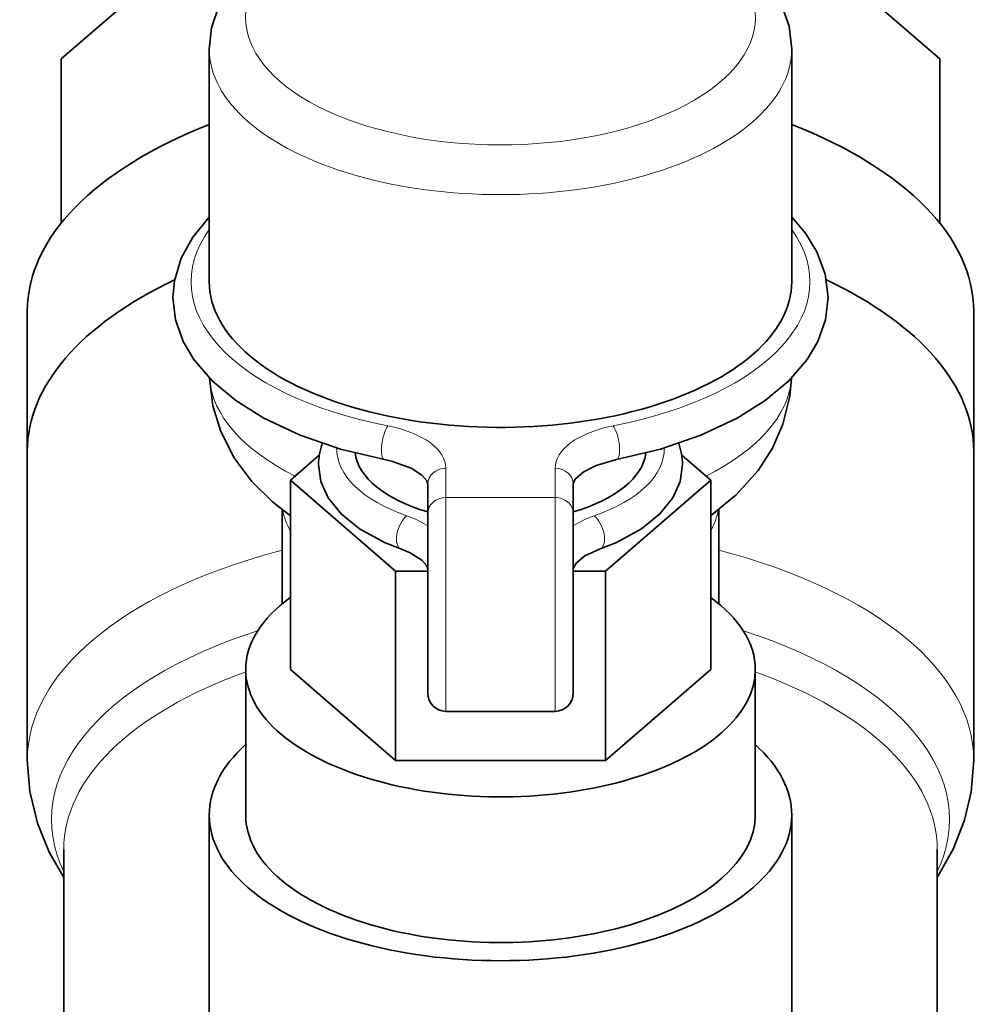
# Model space of a CAD drawing. Extents: x 1565 to 2352, y 54 to 822.
# Tile 6 of 11: x 1929 to 1982, y 665 to 719. Entities that reach past the tile are written whole.
import ezdxf

# ---------------------------------------------------------------- set-up
doc = ezdxf.new("R2010")
doc.units = 0

msp = doc.modelspace()

# ---------------------------------------------------------------- linework, layer by layer
at = {"color": 7, "lineweight": 35, "ltscale": 0.199514}
for p, q in [((1931.299, 717.191), (1943.364, 727.64)), ((1967.495, 727.64), (1979.561, 717.191))]:
    msp.add_line(p, q, dxfattribs=at)
at = {"color": 7, "lineweight": 35, "ltscale": 0.159824}
for p, q in [((1939.43, 717.733), (1939.43, 704.947)), ((1971.43, 717.733), (1971.43, 704.947))]:
    msp.add_line(p, q, dxfattribs=at)
at = {"color": 7, "lineweight": 35, "ltscale": 0.112706}
msp.add_line((1931.299, 708.175), (1931.299, 717.191), dxfattribs=at)
at = {"color": 7, "lineweight": 35, "ltscale": 0.112708}
msp.add_line((1979.561, 708.175), (1979.561, 717.191), dxfattribs=at)
at = {"color": 7, "lineweight": 35, "ltscale": 0.039368}
msp.add_line((1971.43, 708.5), (1971.43, 711.65), dxfattribs=at)
at = {"color": 7, "lineweight": 35, "ltscale": 0.09632}
msp.add_line((1929.43, 703.336), (1929.43, 695.63), dxfattribs=at)
at = {"color": 7, "lineweight": 35, "ltscale": 0.096318}
msp.add_line((1981.43, 703.334), (1981.43, 695.629), dxfattribs=at)
at = {"color": 7, "lineweight": 35, "ltscale": 0.212022}
msp.add_line((1929.43, 695.63), (1929.43, 678.668), dxfattribs=at)
at = {"color": 7, "lineweight": 35, "ltscale": 0.212019}
msp.add_line((1981.43, 695.629), (1981.43, 678.667), dxfattribs=at)
at = {"color": 7, "lineweight": 35, "ltscale": 0.026234}
for p, q in [((1945.469, 695.42), (1943.883, 694.046)), ((1966.977, 694.046), (1965.39, 695.42))]:
    msp.add_line(p, q, dxfattribs=at)
at = {"color": 7, "lineweight": 13, "ltscale": 0.020078}
for p, q in [((1952.43, 694.7), (1952.43, 693.094)), ((1958.43, 694.7), (1958.43, 693.094))]:
    msp.add_line(p, q, dxfattribs=at)
at = {"color": 7, "lineweight": 35, "ltscale": 0.09547}
for p, q in [((1943.883, 694.046), (1949.656, 689.046)), ((1961.203, 689.046), (1966.977, 694.046)), ((1943.883, 683.654), (1949.656, 678.654)), ((1961.203, 678.654), (1966.977, 683.654))]:
    msp.add_line(p, q, dxfattribs=at)
at = {"color": 7, "lineweight": 35, "ltscale": 0.129904}
for p, q in [((1943.883, 683.654), (1943.883, 694.046)), ((1966.977, 683.654), (1966.977, 694.046)), ((1949.656, 678.654), (1949.656, 689.046)), ((1961.203, 678.654), (1961.203, 689.046))]:
    msp.add_line(p, q, dxfattribs=at)
at = {"color": 7, "lineweight": 35, "ltscale": 0.020076}
for p, q in [((1951.43, 693.834), (1951.43, 692.228)), ((1959.43, 693.834), (1959.43, 692.228))]:
    msp.add_line(p, q, dxfattribs=at)
at = {"color": 7, "lineweight": 13, "ltscale": 0.146803}
for p, q in [((1952.43, 681.35), (1952.43, 693.094)), ((1958.43, 681.35), (1958.43, 693.094))]:
    msp.add_line(p, q, dxfattribs=at)
at = {"color": 7, "lineweight": 13, "ltscale": 0.075}
msp.add_line((1952.43, 693.094), (1958.43, 693.094), dxfattribs=at)
at = {"color": 7, "lineweight": 35, "ltscale": 0.064668}
msp.add_line((1943.43, 687.259), (1943.43, 692.432), dxfattribs=at)
at = {"color": 7, "lineweight": 35, "ltscale": 0.064693}
msp.add_line((1967.43, 687.259), (1967.43, 692.434), dxfattribs=at)
at = {"color": 7, "lineweight": 35, "ltscale": 0.001239}
msp.add_line((1943.883, 692.102), (1943.802, 692.159), dxfattribs=at)
at = {"color": 7, "lineweight": 35, "ltscale": 0.123479}
for p, q in [((1951.43, 682.35), (1951.43, 692.228)), ((1959.43, 682.35), (1959.43, 692.228))]:
    msp.add_line(p, q, dxfattribs=at)
at = {"color": 7, "lineweight": 35, "ltscale": 0.001241}
msp.add_line((1966.977, 692.102), (1967.058, 692.159), dxfattribs=at)
at = {"color": 7, "lineweight": 35, "ltscale": 0.076357}
msp.add_line((1959.43, 689.167), (1959.43, 683.059), dxfattribs=at)
at = {"color": 7, "lineweight": 35, "ltscale": 0.022169}
for p, q in [((1949.656, 689.046), (1951.43, 689.046)), ((1959.43, 689.046), (1961.203, 689.046))]:
    msp.add_line(p, q, dxfattribs=at)
at = {"color": 7, "lineweight": 35, "ltscale": 0.100046}
msp.add_line((1941.43, 683.653), (1941.43, 675.65), dxfattribs=at)
at = {"color": 7, "lineweight": 35, "ltscale": 0.100044}
msp.add_line((1969.43, 683.654), (1969.43, 675.65), dxfattribs=at)
at = {"color": 7, "lineweight": 35, "ltscale": 0.075}
msp.add_line((1952.43, 681.35), (1958.43, 681.35), dxfattribs=at)
at = {"color": 7, "lineweight": 35, "ltscale": 0.144339}
msp.add_line((1949.656, 678.654), (1961.203, 678.654), dxfattribs=at)
at = {"color": 7, "lineweight": 35, "ltscale": 0.173206}
msp.add_line((1939.43, 675.65), (1939.43, 661.793), dxfattribs=at)
at = {"color": 7, "lineweight": 35, "ltscale": 0.173204}
msp.add_line((1971.43, 675.65), (1971.43, 661.794), dxfattribs=at)
at = {"color": 7, "lineweight": 35, "ltscale": 0.303656}
msp.add_line((1931.43, 673.769), (1931.43, 649.477), dxfattribs=at)
at = {"color": 7, "lineweight": 35, "ltscale": 0.303645}
msp.add_line((1979.43, 673.768), (1979.43, 649.477), dxfattribs=at)
at = {"color": 7, "lineweight": 35}
for points in [[(1962.669, 725.805), (1960.294, 726.328), (1957.799, 726.639), (1955.247, 726.732), (1952.699, 726.608), (1950.218, 726.266), (1947.864, 725.713), (1945.693, 724.954), (1944.12, 724.201), (1942.718, 723.317), (1941.511, 722.295), (1940.598, 721.221), (1939.972, 720.144), (1939.555, 718.903), (1939.43, 717.733)], [(1971.43, 717.733), (1971.287, 718.983), (1970.853, 720.218), (1970.262, 721.221), (1969.289, 722.353), (1968.071, 723.368), (1966.47, 724.345), (1964.659, 725.157), (1962.669, 725.805)], [(1939.428, 708.499), (1938.525, 707.404), (1937.883, 706.243), (1937.51, 704.998), (1937.43, 704.081)], [(1973.43, 704.081), (1973.273, 705.359), (1972.818, 706.587), (1972.186, 707.614), (1971.431, 708.499)], [(1937.43, 704.081), (1937.575, 702.851), (1938, 701.659), (1938.586, 700.67), (1939.593, 699.498), (1940.888, 698.417), (1942.428, 697.455), (1944.419, 696.523), (1946.644, 695.761), (1949.056, 695.181)], [(1973.43, 704.081), (1973.285, 702.851), (1972.859, 701.659), (1972.274, 700.67), (1971.267, 699.498), (1969.971, 698.417), (1968.431, 697.455), (1966.44, 696.523), (1964.216, 695.761), (1961.803, 695.181)], [(1939.435, 699.657), (1939.624, 698.137), (1940.04, 696.771), (1940.78, 695.302), (1941.76, 693.983), (1942.907, 692.854), (1943.802, 692.159)], [(1967.058, 692.159), (1968.386, 693.243), (1969.583, 694.576), (1970.37, 695.804), (1970.95, 697.121), (1971.334, 698.671), (1971.425, 699.655)], [(1951.43, 693.834), (1951.378, 694.009), (1951.104, 694.329), (1950.515, 694.709), (1949.504, 695.079), (1949.056, 695.181)], [(1961.803, 695.181), (1960.687, 694.862), (1959.97, 694.492), (1959.556, 694.122), (1959.443, 693.918), (1959.43, 693.834)], [(1945.43, 694.912), (1945.566, 693.976), (1945.967, 693.079), (1946.667, 692.198), (1947.69, 691.37), (1949.057, 690.629), (1949.958, 690.275)], [(1965.43, 694.912), (1965.294, 693.976), (1964.893, 693.079), (1964.192, 692.198), (1963.17, 691.37), (1961.803, 690.629), (1960.902, 690.275)], [(1951.43, 689.167), (1951.379, 689.341), (1951.109, 689.658), (1950.47, 690.064), (1949.958, 690.275)], [(1960.902, 690.275), (1960.072, 689.891), (1959.599, 689.508), (1959.445, 689.259), (1959.43, 689.167)], [(1929.43, 678.668), (1929.566, 676.939), (1929.986, 675.199), (1930.633, 673.614), (1931.43, 672.229)], [(1979.429, 672.228), (1980.305, 673.777), (1980.931, 675.38), (1981.292, 676.927), (1981.43, 678.667)]]:
    msp.add_lwpolyline(points, dxfattribs=at)
for centre, radius, start, end in [((1948.779, 694.903), 3.349, 159.5497, 179.8424), ((1962.081, 694.903), 3.349, 0.1576, 20.4493), ((1952.43, 682.35), 1, 180, 270), ((1958.43, 682.35), 1, 270, 0)]:
    msp.add_arc(centre, radius, start, end, dxfattribs=at)
at = {"color": 7, "lineweight": 13}
for centre, major_axis, ratio, start_param, end_param in [((1955.43, 719.465), (-14, 0), 0.5, 4.212389, 10.495574), ((1955.43, 717.733), (-16, 0), 0.5, 0.000039, 3.141632), ((1955.43, 704.947), (-17, 0), 0.5, 5.938663, 7.481813), ((1955.43, 704.947), (-17, 0), 0.5, 1.942965, 3.486115), ((1955.43, 699.946), (-16, 0), 0.5, 0.036915, 0.788046), ((1955.43, 699.946), (16, 0), 0.5, 5.49513, 6.246058), ((1949.248, 696.163), (-0.192, -0.981), 0.314918, 3.696429, 6.283185), ((1947.43, 694.7), (-5, 0), 0.5, 3.141593, 4.340221), ((1963.43, 694.7), (-5, 0), 0.5, 5.084558, 6.283185), ((1961.612, 696.163), (0.192, -0.981), 0.314918, 6.283185, 8.869941), ((1955.43, 695.778), (-9, 0), 0.5, 6.272896, 7.245736), ((1955.43, 695.778), (-9, 0), 0.5, 2.179042, 3.151882), ((1952.43, 693.834), (-1, 0), 0.866025, 4.712389, 6.283185), ((1958.43, 693.834), (1, 0), 0.866025, 6.283185, 7.853981), ((1952.43, 692.228), (-1, 0), 0.866025, 4.712389, 6.283185), ((1958.43, 692.228), (1, 0), 0.866025, 6.283185, 7.853982), ((1955.43, 692.895), (12, 0), 0.5, 3.224059, 3.41689), ((1955.43, 692.895), (12, 0), 0.5, 6.00789, 6.201216), ((1955.43, 696.272), (-14.243, 0), 0.5, 0.615599, 0.625379), ((1950.287, 691.219), (0.329, 0.944), 0.494872, 0.613089, 3.141596), ((1947.43, 690.033), (-5, 0), 0.5, 3.785215, 4.104143), ((1963.43, 690.033), (-5, 0), 0.5, 5.320634, 5.639563), ((1960.573, 691.219), (-0.329, 0.944), 0.494872, 3.14159, 5.670096), ((1955.43, 696.272), (14.243, 0), 0.5, 5.65797, 5.667587), ((1955.43, 678.668), (26, 0), 0.5, 2.050529, 2.070796), ((1955.43, 678.668), (26, 0), 0.5, 6.283162, 7.374251), ((1955.43, 678.668), (-26, 0), 0.5, 5.212389, 6.283146), ((1955.43, 675.402), (-24.667, 0), 0.5, 5.283936, 6.516216), ((1955.43, 675.402), (24.667, 0), 0.5, 6.050145, 7.282399), ((1955.43, 673.769), (-24, 0), 0.5, 5.335217, 6.283146), ((1955.43, 673.769), (-24, 0), 0.5, 3.141552, 4.089558)]:
    msp.add_ellipse(centre, major_axis=major_axis, ratio=ratio, start_param=start_param, end_param=end_param, dxfattribs=at)
at = {"color": 7, "lineweight": 35}
for centre, major_axis, start_param, end_param in [((1955.43, 703.335), (-26, 0), 5.375266, 6.283146), ((1955.43, 703.335), (-26, 0), 3.141554, 4.049501), ((1955.43, 711.65), (16, 0), 6.283146, 6.285535), ((1955.43, 711.65), (16, 0), 6.280699, 6.283146), ((1955.43, 695.63), (-26, 0), 5.472268, 6.283146), ((1955.43, 695.63), (-26, 0), 5.472268, 6.283146), ((1955.43, 704.947), (-16, 0), 0.000039, 1.070796), ((1955.43, 704.947), (-16, 0), 1.070796, 3.141632), ((1955.43, 695.63), (-26, 0), 3.141554, 3.952509), ((1955.43, 695.63), (-26, 0), 3.141554, 3.952509), ((1955.43, 695.778), (8, 0), 3.200137, 4.188803), ((1955.43, 695.778), (8, 0), 5.235972, 6.224643), ((1955.43, 683.654), (-14, 0), 5.682357, 6.283224), ((1955.43, 683.654), (-14, 0), 3.141632, 3.742428), ((1955.43, 683.654), (-14, 0), 0.000039, 1.070796), ((1955.43, 683.654), (-14, 0), 1.070796, 3.141632), ((1955.43, 675.65), (-16, 0), 5.778002, 6.283224), ((1955.43, 675.65), (-16, 0), 3.141632, 3.646931), ((1955.43, 675.65), (-16, 0), 0.000039, 3.141632), ((1955.43, 675.65), (14, 0), 3.141632, 4.212389), ((1955.43, 675.65), (14, 0), 4.212389, 6.283224)]:
    msp.add_ellipse(centre, major_axis=major_axis, ratio=0.5, start_param=start_param, end_param=end_param, dxfattribs=at)

doc.saveas('drawing.dxf')
